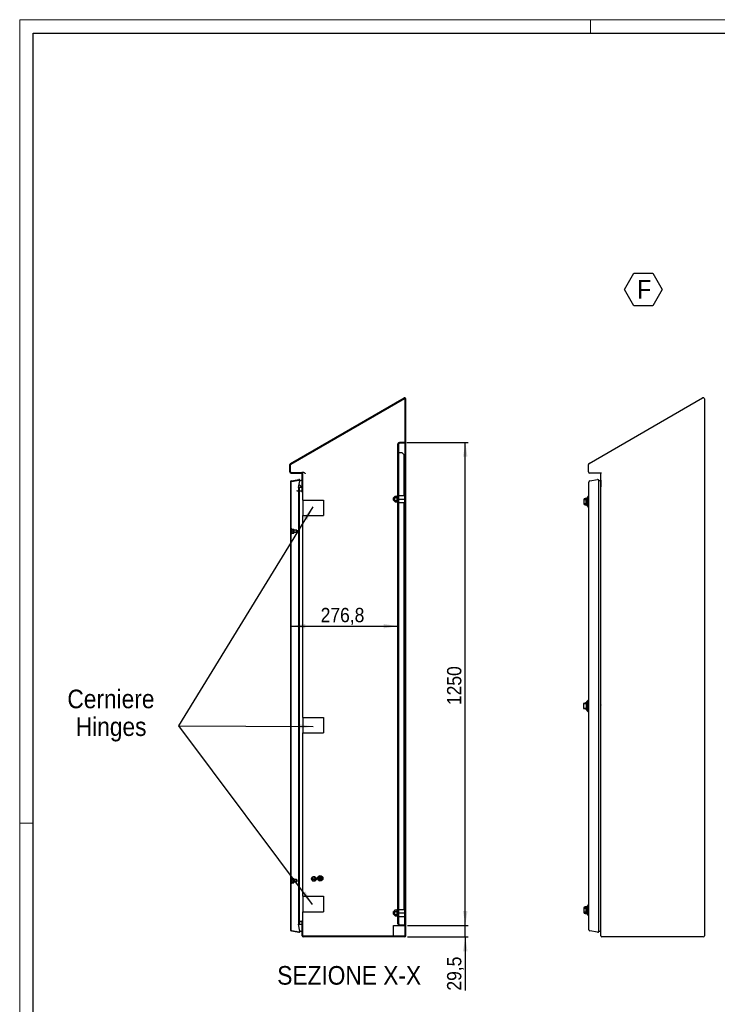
# Model space of a CAD drawing. Header units: millimetres. Extents: x 0 to 5887, y -1 to 4157.
# Tile 3 of 6: x 0 to 1806, y 1610 to 4157. Entities that reach past the tile are written whole.
import ezdxf

# ---------------------------------------------------------------- set-up
doc = ezdxf.new("R2010")
doc.units = ezdxf.units.MM
doc.header["$LTSCALE"] = 7
doc.layers.add('FORMAT', color=7, linetype='Continuous')
doc.layers.add('SLD-0', color=179, linetype='Continuous')
doc.styles.add('SLDTEXTSTYLE3', font='Gothic.ttf', dxfattribs={"width": 0.913})
doc.styles.add('SLDTEXTSTYLE4', font='txt', dxfattribs={"width": 0.913})
doc.dimstyles.new('SLDDIMSTYLE11', dxfattribs={"dimtxt": 37.041667, "dimasz": 37.041667, "dimexe": 0, "dimexo": 0.0625, "dimgap": 9.260417, "dimtad": 1, "dimdec": 1, "dimrnd": 1e-09, "dimzin": 12, "dimdsep": 46, "dimtxsty": 'SLDTEXTSTYLE3', "dimsah": 1, "dimcen": 0.09, "dimadec": 0, "dimazin": 3, "dimtfac": 1, "dimtdec": 1, "dimtmove": 0, "dimatfit": 0, "dimfxl": 1, "dimfrac": 2, "dimtolj": 1, "dimtzin": 12, "dimarcsym": 0})
doc.dimstyles.new('SLDDIMSTYLE4', dxfattribs={"dimtxt": 37.041667, "dimasz": 37.041667, "dimexe": 0, "dimexo": 0.0625, "dimgap": 9.260417, "dimtad": 1, "dimrnd": 1e-09, "dimzin": 12, "dimdsep": 46, "dimtxsty": 'SLDTEXTSTYLE3', "dimsah": 1, "dimcen": 0.09, "dimadec": 0, "dimazin": 3, "dimtfac": 1, "dimtofl": 0, "dimtmove": 0, "dimatfit": 3, "dimfxl": 1, "dimfrac": 2, "dimtolj": 1, "dimtzin": 12, "dimarcsym": 0})
doc.dimstyles.new('SLDDIMSTYLE5', dxfattribs={"dimtxt": 37.041667, "dimasz": 37.041667, "dimexe": 0, "dimexo": 0.0625, "dimgap": 9.260417, "dimtad": 1, "dimdec": 1, "dimrnd": 1e-09, "dimzin": 12, "dimdsep": 46, "dimtxsty": 'SLDTEXTSTYLE3', "dimsah": 1, "dimcen": 0.09, "dimadec": 0, "dimazin": 3, "dimtfac": 1, "dimtdec": 1, "dimtofl": 0, "dimtmove": 0, "dimatfit": 3, "dimfxl": 1, "dimfrac": 2, "dimtolj": 1, "dimtzin": 12, "dimarcsym": 0})

# ---------------------------------------------------------------- blocks, each defined once
blk = doc.blocks.new('SW_NOTE_0_10')
at = {"layer": 'FORMAT', "color": 0}
for p, q in [((-33.1, 36.9), (-8.7, 79)), ((-8.7, 79), (39.9, 79)), ((39.9, 79), (64.2, 36.9)), ((-8.7, -5.2), (-33.1, 36.9)), ((64.2, 36.9), (39.9, -5.2)), ((39.9, -5.2), (-8.7, -5.2))]:
    blk.add_line(p, q, dxfattribs=at)
at = {"layer": 'FORMAT', "color": 0, "insert": (0, 61.5), "char_height": 48.2, "attachment_point": 1, "style": 'SLDTEXTSTYLE3'}
blk.add_mtext('F', dxfattribs=at)
blk = doc.blocks.new('SW_NOTE_0_12')
at = {"layer": 'FORMAT', "color": 0, "char_height": 48.15, "attachment_point": 2}
for s, insert, style in [('Cerniere', (132.4, 61.5), 'SLDTEXTSTYLE3'), ('Hinges', (132.8, -10.2), 'SLDTEXTSTYLE4')]:
    blk.add_mtext(s, dxfattribs=dict(at, insert=insert, style=style))
blk = doc.blocks.new('_D_22')
at = {"layer": 'FORMAT'}
blk.add_line((702.2, 2588.1), (978.9, 2588.1), dxfattribs=at)
for points in [[(702.2, 2588.1), (739.2, 2582.4), (739.2, 2593.8)], [(978.9, 2588.1), (941.9, 2593.8), (941.9, 2582.4)]]:
    blk.add_solid(points, dxfattribs=at)
at = {"layer": 'FORMAT', "insert": (779, 2635.4), "char_height": 37.04, "attachment_point": 1, "style": 'SLDTEXTSTYLE3'}
blk.add_mtext('276,8', dxfattribs=at)
blk = doc.blocks.new('_D_23')
at = {"layer": 'SLD-0', "color": 7}
for p, q in [((1153.4, 1813.7), (1153.4, 1884.9)), ((1003.9, 1813.7), (1160.4, 1813.7)), ((1153.4, 1784.2), (1153.4, 1813.7)), ((1003.4, 1784.2), (1160.4, 1784.2)), ((1153.4, 1784.2), (1153.4, 1645))]:
    blk.add_line(p, q, dxfattribs=at)
for points in [[(1153.4, 1813.7), (1159.1, 1850.7), (1147.7, 1850.7)], [(1153.4, 1784.2), (1147.7, 1747.1), (1159.1, 1747.1)]]:
    blk.add_solid(points, dxfattribs=at)
at = {"layer": 'SLD-0', "color": 7, "insert": (1106.1, 1645), "char_height": 37.04, "attachment_point": 1, "rotation": 90, "style": 'SLDTEXTSTYLE3'}
blk.add_mtext('29,5', dxfattribs=at)
blk = doc.blocks.new('_D_24')
at = {"layer": 'SLD-0', "color": 7}
for p, q in [((1001.9, 3063.7), (1160.4, 3063.7)), ((1153.4, 1813.7), (1153.4, 3063.7)), ((1003.9, 1813.7), (1160.4, 1813.7))]:
    blk.add_line(p, q, dxfattribs=at)
for points in [[(1153.4, 3063.7), (1147.7, 3026.6), (1159.1, 3026.6)], [(1153.4, 1813.7), (1159.1, 1850.7), (1147.7, 1850.7)]]:
    blk.add_solid(points, dxfattribs=at)
at = {"layer": 'SLD-0', "color": 7, "insert": (1106.1, 2383.9), "char_height": 37.04, "attachment_point": 1, "rotation": 90, "style": 'SLDTEXTSTYLE3'}
blk.add_mtext('1250', dxfattribs=at)

msp = doc.modelspace()

# ---------------------------------------------------------------- hatches: boundary and pattern name
at = {"linetype": 'Continuous', "lineweight": 18}
h = msp.add_hatch(dxfattribs=at)
h.set_pattern_fill('ANSI31', scale=7, style=0)
edge = h.paths.add_edge_path(flags=0)
edge.add_line((994.947064, 3061.663559), (994.947064, 3063.663559))
edge.add_line((994.947064, 3063.663559), (982.947064, 3063.663559))
edge.add_arc((982.947064, 3059.663559), 4, 90, 180)
edge.add_line((978.947064, 3059.663559), (978.947064, 1817.660522))
edge.add_arc((982.947064, 1817.660522), 4, 180, 270)
edge.add_line((982.947064, 1813.660522), (994.947064, 1813.660522))
edge.add_line((994.947064, 1813.660522), (994.947064, 1815.660522))
edge.add_line((994.947064, 1815.660522), (982.947064, 1815.660522))
edge.add_arc((982.947064, 1817.660522), 2, 180, 270, ccw=False)
edge.add_line((980.947064, 1817.660522), (980.947064, 3059.663559))
edge.add_arc((982.947064, 3059.663559), 2, 90, 180, ccw=False)
edge.add_line((982.947064, 3061.663559), (994.947064, 3061.663559))
at = {"layer": 'SLD-0', "linetype": 'Continuous', "lineweight": 18}
h = msp.add_hatch(dxfattribs=at)
h.set_pattern_fill('ANSI31', color=256, scale=7, style=0)
edge = h.paths.add_edge_path(flags=0)
edge.add_line((723.447064, 1823.660522), (729.947064, 1823.660522))
edge.add_arc((729.947064, 1822.160522), 1.5, 0, 90, ccw=False)
edge.add_line((731.447064, 1822.160522), (731.447064, 1787.160522))
edge.add_arc((734.447064, 1787.160522), 3, 180, 270)
edge.add_line((734.447064, 1784.160522), (996.447064, 1784.160522))
edge.add_arc((996.447064, 1787.160522), 3, 270, 360)
edge.add_line((999.447064, 1787.160522), (999.447064, 3175.96945))
edge.add_arc((996.447064, 3175.96945), 3, 0, 120)
edge.add_line((994.947064, 3178.567526), (700.947064, 3008.826547))
edge.add_arc((702.447064, 3006.228471), 3, 120, 180)
edge.add_line((699.447064, 3006.228471), (699.447064, 2987.160522))
edge.add_arc((702.447064, 2987.160522), 3, 180, 270)
edge.add_line((702.447064, 2984.160522), (729.947064, 2984.160522))
edge.add_arc((729.947064, 2982.660522), 1.5, 0, 90, ccw=False)
edge.add_line((731.447064, 2982.660522), (731.447064, 2939.797485))
edge.add_arc((729.947064, 2939.797485), 1.5, 265, 360, ccw=False)
edge.add_line((729.81633, 2938.303193), (718.596824, 2939.284772))
edge.add_line((718.596824, 2939.284772), (718.46609, 2937.79048))
edge.add_line((718.46609, 2937.79048), (729.685597, 2936.808901))
edge.add_arc((729.947064, 2939.797485), 3, 265, 360)
edge.add_line((732.947064, 2939.797485), (732.947064, 2982.660522))
edge.add_arc((729.947064, 2982.660522), 3, 0, 90)
edge.add_line((729.947064, 2985.660522), (702.447064, 2985.660522))
edge.add_arc((702.447064, 2987.160522), 1.5, 180, 270, ccw=False)
edge.add_line((700.947064, 2987.160522), (700.947064, 3006.228471))
edge.add_arc((702.447064, 3006.228471), 1.5, 120, 180, ccw=False)
edge.add_line((701.697064, 3007.527509), (995.697064, 3177.268488))
edge.add_arc((996.447064, 3175.96945), 1.5, 0, 120, ccw=False)
edge.add_line((997.947064, 3175.96945), (997.947064, 1787.160522))
edge.add_arc((996.447064, 1787.160522), 1.5, 270, 360, ccw=False)
edge.add_line((996.447064, 1785.660522), (734.447064, 1785.660522))
edge.add_arc((734.447064, 1787.160522), 1.5, 180, 270, ccw=False)
edge.add_line((732.947064, 1787.160522), (732.947064, 1822.160522))
edge.add_arc((729.947064, 1822.160522), 3, 0, 90)
edge.add_line((729.947064, 1825.160522), (723.447064, 1825.160522))
edge.add_line((723.447064, 1825.160522), (723.447064, 1823.660522))
h = msp.add_hatch(dxfattribs=at)
h.set_pattern_fill('ANSI31', color=256, scale=7, angle=90, style=0)
edge = h.paths.add_edge_path(flags=0)
edge.add_line((724.865038, 2964.166641), (721.788764, 2946.720224))
edge.add_line((721.788764, 2946.720224), (723.265976, 2946.459751))
edge.add_line((723.265976, 2946.459751), (723.434533, 2947.415684))
edge.add_line((723.434533, 2947.415684), (730.450077, 2947.436788))
edge.add_arc((730.447069, 2948.436783), 1, 270.172351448, 360.172351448)
edge.add_line((731.447064, 2948.439791), (731.393631, 2966.202646))
edge.add_line((731.393631, 2966.202646), (726.34225, 2963.906168))
edge.add_arc((723.387827, 2964.427113), 3, 350, 460)
edge.add_line((722.866882, 2967.381536), (703.135291, 2963.902324))
edge.add_arc((703.656236, 2960.947901), 3, 100, 180)
edge.add_line((700.656236, 2960.947901), (700.656236, 1802.373143))
edge.add_arc((703.656236, 1802.373143), 3, 180, 260)
edge.add_line((703.135291, 1799.41872), (722.866882, 1795.939508))
edge.add_arc((723.387827, 1798.893931), 3, 260, 370)
edge.add_line((726.34225, 1799.414876), (731.393631, 1797.118398))
edge.add_line((731.393631, 1797.118398), (731.447064, 1814.881252))
edge.add_arc((730.447069, 1814.884261), 1, 359.827648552, 449.827648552)
edge.add_line((730.450077, 1815.884256), (723.434533, 1815.90536))
edge.add_line((723.434533, 1815.90536), (723.265976, 1816.861293))
edge.add_line((723.265976, 1816.861293), (721.788764, 1816.60082))
edge.add_line((721.788764, 1816.60082), (724.865038, 1799.154403))
edge.add_arc((723.387827, 1798.893931), 1.5, -100, 10, ccw=False)
edge.add_line((723.127354, 1797.416719), (703.395763, 1800.895931))
edge.add_arc((703.656236, 1802.373143), 1.5, 180, 260, ccw=False)
edge.add_line((702.156236, 1802.373143), (702.156236, 2960.947901))
edge.add_arc((703.656236, 2960.947901), 1.5, 100, 180, ccw=False)
edge.add_line((703.395763, 2962.425113), (723.127354, 2965.904324))
edge.add_arc((723.387827, 2964.427113), 1.5, -10, 100, ccw=False)

# ---------------------------------------------------------------- linework, layer by layer
at = {"color": 7, "linetype": 'Continuous', "lineweight": 18}
for p, q in [((0.024354, 4157.430332), (0.024354, -0.569668)), ((5887.024354, 4157.430332), (0.024354, 4157.430332)), ((1477.024354, 4122.430332), (1477.024354, 4157.430332)), ((35.024354, 2078.430332), (0.024354, 2078.430332))]:
    msp.add_line(p, q, dxfattribs=at)
at = {"color": 7, "linetype": 'Continuous', "lineweight": 25}
for p, q in [((35.024354, 34.430332), (35.024354, 4122.430332)), ((35.024354, 4122.430332), (5852.024354, 4122.430332)), ((700.947064, 3008.826547), (994.947064, 3178.567526)), ((701.697064, 3007.527509), (995.697064, 3177.268488)), ((997.947064, 1787.160522), (997.947064, 3175.96945)), ((999.447064, 1787.160522), (999.447064, 3175.96945)), ((1473.614918, 3008.826547), (1767.614918, 3178.567526)), ((1772.114918, 3175.96945), (1772.114918, 1787.160522)), ((978.947064, 1817.660522), (978.947064, 3059.663559)), ((980.947064, 1817.660522), (980.947064, 3059.663559)), ((994.947064, 3063.663559), (982.947064, 3063.663559)), ((994.947064, 3061.663559), (982.947064, 3061.663559)), ((994.947064, 3063.663559), (994.947064, 3061.663559)), ((982.947064, 3036.663559), (980.947064, 3036.663559)), ((989.947064, 3036.663559), (982.947064, 3036.663559)), ((994.947064, 3031.663559), (989.947064, 3036.663559)), ((994.947064, 2926.160522), (994.947064, 3031.663559)), ((699.447064, 2987.160522), (699.447064, 3006.228471)), ((700.947064, 2987.160522), (700.947064, 3006.228471)), ((702.447064, 2985.660522), (729.947064, 2985.660522)), ((702.447064, 2984.160522), (729.947064, 2984.160522)), ((730.76088, 2985.660522), (729.947064, 2985.660522)), ((734.565591, 2985.660522), (730.76088, 2985.660522)), ((731.447064, 2939.797485), (731.447064, 2982.660522)), ((732.947064, 2939.797485), (732.947064, 2982.660522)), ((1472.114918, 2987.160522), (1472.114918, 3006.228471)), ((1506.183133, 2984.160522), (1475.114918, 2984.160522)), ((1504.114918, 1787.160522), (1504.114918, 2982.660522)), ((700.656236, 2960.947901), (700.656236, 1802.373143)), ((702.156236, 2960.947901), (702.156236, 1802.373143)), ((703.135291, 2963.902324), (722.866882, 2967.381536)), ((703.395763, 2962.425113), (723.127354, 2965.904324)), ((721.788764, 2946.720224), (724.865038, 2964.166641)), ((731.393631, 2966.202646), (726.34225, 2963.906168)), ((726.387827, 2963.926889), (726.387827, 2964.427113)), ((731.447064, 2948.439791), (731.393631, 2966.202646)), ((1473.32409, 1802.373143), (1473.32409, 2960.947901)), ((1475.803145, 2963.902324), (1495.534736, 2967.381536)), ((1499.05568, 2963.926889), (1504.061485, 2966.202646)), ((1499.05568, 2031.660522), (1499.05568, 2964.427113)), ((1504.061485, 2966.202646), (1504.114918, 2948.439791)), ((1504.061485, 2031.660522), (1504.061485, 2966.202646)), ((1504.114918, 2955.625837), (1504.093321, 2955.619299)), ((718.46609, 2937.79048), (718.596824, 2939.284772)), ((729.685597, 2936.808901), (718.46609, 2937.79048)), ((718.596824, 2939.284772), (729.81633, 2938.303193)), ((721.788764, 2946.720224), (723.265976, 2946.459751)), ((721.788764, 2946.720224), (721.788764, 2939.005514)), ((721.788764, 2937.499784), (721.788764, 1816.60082)), ((723.265976, 2946.459751), (723.434533, 2947.415684)), ((723.265976, 2946.459751), (723.265976, 2938.876274)), ((723.265976, 2937.370545), (723.265976, 1816.861293)), ((723.434533, 2947.415684), (730.450077, 2947.436788)), ((723.434533, 2947.415684), (723.434533, 2938.861528)), ((723.434533, 2937.355798), (723.434533, 2031.660522)), ((723.447064, 2937.354701), (723.447064, 1825.160522)), ((732.947064, 2914.160522), (732.947064, 2939.797485)), ((732.947064, 2914.160522), (732.947064, 2874.160522)), ((732.947064, 2914.160522), (739.707064, 2914.160522)), ((739.707064, 2914.160522), (786.784064, 2914.160522)), ((786.784064, 2914.160522), (786.784064, 2874.160522)), ((968.697064, 2921.160522), (967.947064, 2920.410522)), ((967.947064, 2917.160522), (967.947064, 2920.410522)), ((967.947064, 2913.910522), (967.947064, 2917.160522)), ((967.947064, 2913.910522), (968.697064, 2913.160522)), ((970.947064, 2921.160522), (968.697064, 2921.160522)), ((968.697064, 2921.160522), (968.697064, 2917.160522)), ((968.697064, 2917.160522), (968.697064, 2913.160522)), ((968.697064, 2913.160522), (970.947064, 2913.160522)), ((971.527621, 2924.666075), (970.947064, 2923.660522)), ((970.947064, 2922.789687), (970.947064, 2923.660522)), ((970.947064, 2917.160522), (970.947064, 2922.789687)), ((971.527621, 2920.913299), (970.947064, 2922.789687)), ((970.947064, 2911.531357), (970.947064, 2917.160522)), ((971.527621, 2909.654968), (970.947064, 2911.531357)), ((970.947064, 2910.660522), (970.947064, 2911.531357)), ((970.947064, 2910.660522), (971.527621, 2909.654968)), ((971.527621, 2924.666075), (976.430655, 2924.666075)), ((971.527621, 2920.913299), (976.430655, 2920.913299)), ((971.527621, 2913.407745), (976.430655, 2913.407745)), ((971.527621, 2909.654968), (976.430655, 2909.654968)), ((976.947064, 2925.560522), (976.430655, 2924.666075)), ((976.430655, 2909.654968), (976.947064, 2908.760522)), ((978.947064, 2925.385545), (976.947064, 2925.560522)), ((976.947064, 2925.560522), (976.947064, 2908.760522)), ((976.947064, 2908.760522), (978.947064, 2908.935499)), ((980.947064, 2926.160522), (996.947064, 2926.160522)), ((980.947064, 2917.160522), (996.947064, 2917.160522)), ((980.947064, 2908.160522), (996.947064, 2908.160522)), ((994.947064, 1855.160522), (994.947064, 2908.160522)), ((996.947064, 2917.160522), (996.947064, 2926.160522)), ((997.947064, 2921.660522), (996.947064, 2921.660522)), ((996.947064, 2908.160522), (996.947064, 2917.160522)), ((996.947064, 2912.660522), (997.947064, 2912.660522)), ((1460.52409, 2915.665522), (1460.52409, 2904.665522)), ((1466.458026, 2918.665522), (1463.52409, 2918.665522)), ((1466.12409, 2915.642748), (1463.52409, 2915.642748)), ((1463.52409, 2904.688296), (1466.12409, 2904.688296)), ((1466.12409, 2904.688296), (1466.12409, 2915.642748)), ((1468.62409, 2900.415523), (1468.62409, 2919.915521)), ((1471.82409, 2924.165522), (1469.32409, 2921.665522)), ((1469.32409, 2921.665522), (1469.32409, 2898.665522)), ((1473.32409, 2924.165522), (1471.82409, 2924.165522)), ((1471.82409, 2910.165522), (1471.82409, 2924.165522)), ((1471.82409, 2896.165522), (1471.82409, 2910.165522)), ((1463.52409, 2901.665522), (1466.458026, 2901.665522)), ((1469.32409, 2898.665522), (1471.82409, 2896.165522)), ((1471.82409, 2896.165522), (1473.32409, 2896.165522)), ((732.947064, 2351.660522), (732.947064, 2874.160522)), ((732.947064, 2874.160522), (739.707064, 2874.160522)), ((739.707064, 2874.160522), (786.784064, 2874.160522)), ((703.156236, 2838.427113), (702.156236, 2838.427113)), ((702.156236, 2829.427113), (703.156236, 2829.427113)), ((704.756236, 2839.927113), (703.156236, 2839.927113)), ((703.156236, 2834.878429), (703.156236, 2839.927113)), ((703.156236, 2827.927113), (703.156236, 2834.878429)), ((704.756236, 2834.878429), (704.756236, 2839.927113)), ((705.202818, 2839.213361), (704.756236, 2836.886601)), ((704.756236, 2827.927113), (704.756236, 2834.878429)), ((705.202818, 2829.273594), (704.756236, 2828.957229)), ((705.202818, 2839.213361), (709.309654, 2839.213361)), ((705.202818, 2834.559842), (709.309654, 2834.559842)), ((705.202818, 2829.273594), (709.309654, 2829.273594)), ((705.202818, 2828.640865), (709.309654, 2828.640865)), ((709.309654, 2839.213361), (709.756236, 2838.896996)), ((709.309654, 2834.559842), (709.756236, 2836.886601)), ((709.309654, 2828.640865), (709.756236, 2828.957229)), ((709.756236, 2836.886601), (709.756236, 2838.926001)), ((716.406236, 2836.927113), (709.756236, 2836.927113)), ((709.756236, 2836.886601), (709.756236, 2831.916718)), ((709.756236, 2831.916718), (709.756236, 2828.957229)), ((709.756236, 2830.927113), (716.406236, 2830.927113)), ((717.156236, 2836.177113), (716.406236, 2836.927113)), ((716.406236, 2833.927113), (716.406236, 2836.927113)), ((716.406236, 2830.927113), (716.406236, 2833.927113)), ((716.406236, 2830.927113), (717.156236, 2831.677113)), ((717.156236, 2836.177113), (717.156236, 2833.927113)), ((717.156236, 2833.927113), (717.156236, 2831.677113)), ((702.206236, 2825.927113), (702.156236, 2825.927113)), ((702.156236, 2811.927113), (702.206236, 2811.927113)), ((702.206236, 2825.927113), (702.206236, 2818.927113)), ((702.256236, 2824.427113), (702.206236, 2824.427113)), ((702.206236, 2818.927113), (702.206236, 2811.927113)), ((702.206236, 2813.427113), (702.256236, 2813.427113)), ((702.256236, 2824.427113), (702.256236, 2818.927113)), ((702.256236, 2818.927113), (702.256236, 2813.427113)), ((703.156236, 2827.927113), (704.756236, 2827.927113)), ((1470.290522, 2395.710522), (1467.790522, 2393.210522)), ((1471.790522, 2395.710522), (1470.290522, 2395.710522)), ((1470.290522, 2367.710522), (1470.290522, 2395.710522)), ((1471.790522, 2367.710522), (1471.790522, 2395.710522)), ((1458.990522, 2387.210522), (1458.990522, 2376.210522)), ((1461.990522, 2388.210522), (1464.590522, 2388.210522)), ((1464.590522, 2375.210522), (1461.990522, 2375.210522)), ((1464.924459, 2390.210522), (1464.590522, 2390.210522)), ((1464.590522, 2388.210522), (1464.590522, 2390.210522)), ((1464.590522, 2373.210522), (1464.590522, 2375.210522)), ((1464.590522, 2373.210522), (1464.924459, 2373.210522)), ((1467.090522, 2381.710522), (1467.090522, 2391.460521)), ((1467.090522, 2371.960523), (1467.090522, 2381.710522)), ((1467.790522, 2393.210522), (1467.790522, 2370.210522)), ((1467.790522, 2370.210522), (1470.290522, 2367.710522)), ((1473.32409, 2391.710523), (1471.790522, 2391.710523)), ((1471.790522, 2386.293098), (1473.32409, 2386.293098)), ((1473.32409, 2377.127946), (1471.790522, 2377.127946)), ((1471.790522, 2371.710521), (1473.32409, 2371.710521)), ((1504.114918, 2384.159369), (1504.086985, 2384.101149)), ((1504.086985, 2379.319895), (1504.114918, 2379.261675)), ((1504.114918, 2381.710374), (1504.088986, 2381.710374)), ((732.947064, 2351.660522), (732.947064, 2311.660522)), ((732.947064, 2351.660522), (739.707064, 2351.660522)), ((739.707064, 2351.660522), (786.784064, 2351.660522)), ((786.784064, 2351.660522), (786.784064, 2311.660522)), ((1470.290522, 2367.710522), (1471.790522, 2367.710522)), ((732.947064, 1889.160522), (732.947064, 2311.660522)), ((732.947064, 2311.660522), (739.707064, 2311.660522)), ((739.707064, 2311.660522), (786.784064, 2311.660522)), ((723.434533, 2031.660522), (723.434533, 1815.90536)), ((1499.05568, 1798.893931), (1499.05568, 2031.660522)), ((1504.061485, 1797.118398), (1504.061485, 2031.660522)), ((702.206236, 1951.393931), (702.156236, 1951.393931)), ((702.156236, 1937.393931), (702.206236, 1937.393931)), ((702.206236, 1951.393931), (702.206236, 1937.393931)), ((702.256236, 1949.893931), (702.206236, 1949.893931)), ((702.206236, 1938.893931), (702.256236, 1938.893931)), ((702.256236, 1949.893931), (702.256236, 1938.893931)), ((758.560313, 1939.160522), (755.673561, 1934.160522)), ((764.333815, 1939.160522), (758.560313, 1939.160522)), ((767.220567, 1934.160522), (764.333815, 1939.160522)), ((777.447064, 1940.160522), (777.447064, 1936.160522)), ((778.447064, 1940.160522), (777.447064, 1940.160522)), ((778.447064, 1940.160522), (778.447064, 1936.160522)), ((703.156236, 1933.893931), (702.156236, 1933.893931)), ((702.156236, 1924.893931), (703.156236, 1924.893931)), ((704.756236, 1935.393931), (703.156236, 1935.393931)), ((703.156236, 1929.393931), (703.156236, 1935.393931)), ((703.156236, 1923.393931), (703.156236, 1929.393931)), ((703.156236, 1923.393931), (704.756236, 1923.393931)), ((704.756236, 1929.393931), (704.756236, 1935.393931)), ((705.041045, 1934.887234), (704.756236, 1934.393931)), ((705.202818, 1931.720953), (704.756236, 1928.851255)), ((704.756236, 1923.393931), (704.756236, 1929.393931)), ((705.202818, 1925.981557), (704.756236, 1924.818046)), ((704.756236, 1924.393931), (705.041045, 1923.900628)), ((705.090058, 1934.858937), (705.202818, 1935.133327)), ((705.202818, 1935.133327), (709.309654, 1935.133327)), ((705.202818, 1931.720953), (709.309654, 1931.720953)), ((705.202818, 1925.981557), (709.309654, 1925.981557)), ((705.202818, 1923.654535), (709.309654, 1923.654535)), ((709.309654, 1935.133327), (709.414793, 1934.859401)), ((709.309654, 1925.981557), (709.756236, 1928.851255)), ((709.309654, 1923.654535), (709.756236, 1924.818046)), ((709.756236, 1934.393931), (709.46932, 1934.890883)), ((709.46932, 1923.896979), (709.756236, 1924.393931)), ((709.756236, 1934.393931), (709.756236, 1933.42714)), ((709.756236, 1933.42714), (709.756236, 1928.851255)), ((716.406236, 1932.393931), (709.756236, 1932.393931)), ((709.756236, 1928.851255), (709.756236, 1924.818046)), ((709.756236, 1926.393931), (716.406236, 1926.393931)), ((709.756236, 1924.818046), (709.756236, 1924.393931)), ((717.156236, 1931.643931), (716.406236, 1932.393931)), ((716.406236, 1926.393931), (716.406236, 1932.393931)), ((716.406236, 1926.393931), (717.156236, 1927.143931)), ((717.156236, 1931.643931), (717.156236, 1927.143931)), ((755.673561, 1934.160522), (758.560313, 1929.160522)), ((758.560313, 1929.160522), (764.333815, 1929.160522)), ((764.333815, 1929.160522), (767.220567, 1934.160522)), ((773.447064, 1936.160522), (774.147064, 1935.160522)), ((777.447064, 1936.160522), (773.447064, 1936.160522)), ((781.747064, 1935.160522), (774.147064, 1935.160522)), ((774.847064, 1934.160522), (775.547064, 1933.160522)), ((781.047064, 1934.160522), (774.847064, 1934.160522)), ((780.347064, 1933.160522), (775.547064, 1933.160522)), ((776.247064, 1932.160522), (776.947064, 1931.160522)), ((779.647064, 1932.160522), (776.247064, 1932.160522)), ((776.947064, 1931.160522), (778.947064, 1931.160522)), ((782.447064, 1936.160522), (778.447064, 1936.160522)), ((778.947064, 1931.160522), (779.647064, 1932.160522)), ((780.347064, 1933.160522), (781.047064, 1934.160522)), ((781.747064, 1935.160522), (782.447064, 1936.160522)), ((732.947064, 1889.160522), (732.947064, 1849.160522)), ((732.947064, 1889.160522), (739.707064, 1889.160522)), ((739.707064, 1889.160522), (786.784064, 1889.160522)), ((786.784064, 1889.160522), (786.784064, 1849.160522)), ((1466.458026, 1861.655522), (1463.52409, 1861.655522)), ((1468.62409, 1843.405523), (1468.62409, 1862.905521)), ((1471.82409, 1867.155522), (1469.32409, 1864.655522)), ((1469.32409, 1864.655522), (1469.32409, 1853.155522)), ((1473.32409, 1867.155522), (1471.82409, 1867.155522)), ((1471.82409, 1839.155522), (1471.82409, 1867.155522)), ((732.947064, 1822.160522), (732.947064, 1849.160522)), ((732.947064, 1849.160522), (739.707064, 1849.160522)), ((739.707064, 1849.160522), (786.784064, 1849.160522)), ((968.697064, 1850.160522), (967.947064, 1849.410522)), ((967.947064, 1846.160522), (967.947064, 1849.410522)), ((967.947064, 1842.910522), (967.947064, 1846.160522)), ((967.947064, 1842.910522), (968.697064, 1842.160522)), ((970.947064, 1850.160522), (968.697064, 1850.160522)), ((968.697064, 1850.160522), (968.697064, 1846.160522)), ((968.697064, 1846.160522), (968.697064, 1842.160522)), ((968.697064, 1842.160522), (970.947064, 1842.160522)), ((971.527621, 1853.666075), (970.947064, 1852.660522)), ((970.947064, 1851.789687), (970.947064, 1852.660522)), ((970.947064, 1846.160522), (970.947064, 1851.789687)), ((971.527621, 1849.913299), (970.947064, 1851.789687)), ((970.947064, 1840.531357), (970.947064, 1846.160522)), ((971.527621, 1838.654968), (970.947064, 1840.531357)), ((970.947064, 1839.660522), (970.947064, 1840.531357)), ((970.947064, 1839.660522), (971.527621, 1838.654968)), ((971.527621, 1853.666075), (976.430655, 1853.666075)), ((971.527621, 1849.913299), (976.430655, 1849.913299)), ((971.527621, 1842.407745), (976.430655, 1842.407745)), ((971.527621, 1838.654968), (976.430655, 1838.654968)), ((976.947064, 1854.560522), (976.430655, 1853.666075)), ((976.430655, 1838.654968), (976.947064, 1837.760522)), ((978.947064, 1854.385545), (976.947064, 1854.560522)), ((976.947064, 1854.560522), (976.947064, 1837.760522)), ((976.947064, 1837.760522), (978.947064, 1837.935499)), ((980.947064, 1855.160522), (996.947064, 1855.160522)), ((980.947064, 1846.160522), (996.947064, 1846.160522)), ((980.947064, 1837.160522), (996.947064, 1837.160522)), ((996.947064, 1850.160522), (996.947064, 1855.160522)), ((997.947064, 1850.660522), (996.947064, 1850.660522)), ((996.947064, 1850.160522), (997.947064, 1850.160522)), ((996.947064, 1848.160522), (996.947064, 1850.160522)), ((996.947064, 1813.660522), (996.947064, 1848.160522)), ((1460.52409, 1858.655522), (1460.52409, 1853.155522)), ((1460.52409, 1853.155522), (1460.52409, 1847.655522)), ((1466.12409, 1858.632748), (1463.52409, 1858.632748)), ((1463.52409, 1847.678296), (1466.12409, 1847.678296)), ((1463.52409, 1844.655522), (1466.458026, 1844.655522)), ((1466.12409, 1847.678296), (1466.12409, 1858.632748)), ((1469.32409, 1853.155522), (1469.32409, 1841.655522)), ((1469.32409, 1841.655522), (1471.82409, 1839.155522)), ((1471.82409, 1839.155522), (1473.32409, 1839.155522)), ((723.265976, 1816.861293), (721.788764, 1816.60082)), ((724.865038, 1799.154403), (721.788764, 1816.60082)), ((723.434533, 1815.90536), (723.265976, 1816.861293)), ((730.450077, 1815.884256), (723.434533, 1815.90536)), ((723.447064, 1823.660522), (723.447064, 1825.160522)), ((723.447064, 1825.160522), (729.947064, 1825.160522)), ((723.447064, 1823.660522), (729.947064, 1823.660522)), ((731.393631, 1797.118398), (731.447064, 1814.881252)), ((731.447064, 1787.160522), (731.447064, 1822.160522)), ((732.947064, 1787.160522), (732.947064, 1822.160522)), ((967.947064, 1785.660522), (967.947064, 1813.660522)), ((967.947064, 1813.660522), (982.947064, 1813.660522)), ((982.947064, 1815.660522), (994.947064, 1815.660522)), ((982.947064, 1813.660522), (994.947064, 1813.660522)), ((994.947064, 1815.660522), (994.947064, 1813.660522)), ((994.947064, 1813.660522), (996.947064, 1813.660522)), ((1504.061485, 1797.118398), (1504.114918, 1814.881252)), ((703.135291, 1799.41872), (722.866882, 1795.939508)), ((703.395763, 1800.895931), (723.127354, 1797.416719)), ((726.34225, 1799.414876), (731.393631, 1797.118398)), ((726.387827, 1798.893931), (726.387827, 1799.394155)), ((996.447064, 1785.660522), (734.447064, 1785.660522)), ((996.447064, 1784.160522), (734.447064, 1784.160522)), ((1495.534736, 1795.939508), (1475.803145, 1799.41872)), ((1499.05568, 1799.394155), (1504.061485, 1797.118398)), ((1504.114918, 1807.695207), (1504.093321, 1807.701745)), ((1511.676619, 1784.160522), (1507.114918, 1784.160522)), ((1769.114918, 1784.160522), (1511.676619, 1784.160522))]:
    msp.add_line(p, q, dxfattribs=at)
for centre, radius in [((761.447064, 1934.160522), 6), ((761.447064, 1934.160522), 3), ((761.447064, 1934.160522), 2.5), ((777.947064, 1935.660522), 7), ((777.947064, 1935.660522), 5.5), ((777.947064, 1935.660522), 5.25)]:
    msp.add_circle(centre, radius, dxfattribs=at)
for centre, radius, start, end in [((996.447064, 3175.96945), 3, 0, 120), ((996.447064, 3175.96945), 1.5, 0, 120), ((1769.114918, 3175.96945), 3, 0, 120), ((982.947064, 3059.663559), 4, 90, 180), ((982.947064, 3059.663559), 2, 90, 180), ((702.447064, 3006.228471), 3, 120, 180), ((702.447064, 3006.228471), 1.5, 120, 180), ((1475.114918, 3006.228471), 3, 120, 180), ((702.447064, 2987.160522), 3, 180, 270), ((702.447064, 2987.160522), 1.5, 180, 270), ((729.947064, 2982.660522), 3, 0, 90), ((729.947064, 2982.660522), 1.5, 0, 90), ((1475.114918, 2987.160522), 3, 180, 270), ((1502.614918, 2982.660522), 1.5, 0, 90), ((703.656236, 2960.947901), 3, 100, 180), ((703.656236, 2960.947901), 1.5, 100, 180), ((723.387827, 2964.427113), 3, 350, 100), ((723.387827, 2964.427113), 1.5, 350, 100), ((1476.32409, 2960.947901), 3, 100, 180), ((1496.05568, 2964.427113), 3, 0, 100), ((729.947064, 2939.797485), 3, 265, 0), ((729.947064, 2939.797485), 1.5, 265, 0), ((730.447069, 2948.436783), 1, 270.172351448, 0.172351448), ((1463.52409, 2915.665522), 3, 90, 180), ((1463.52409, 2904.665522), 3, 180, 270), ((1466.458026, 2920.665522), 2, 270, 330), ((1468.62309, 2919.415522), 0.5, 89.885408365, 150), ((1469.87409, 2919.415522), 1.25, 116.103881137, 180), ((1466.458026, 2899.665522), 2, 30, 90), ((1468.62309, 2900.915522), 0.5, 210, 270.114591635), ((1469.87409, 2900.915522), 1.25, 180, 243.896118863), ((1461.990522, 2387.210522), 3, 160.530953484, 180), ((1461.990522, 2376.210522), 3, 180, 199.499208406), ((1464.924459, 2392.210522), 2, 270, 330), ((1464.924459, 2371.210522), 2, 30, 90), ((1467.089522, 2390.960522), 0.5, 89.885408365, 150), ((1467.089522, 2372.460522), 0.5, 210, 270.114591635), ((1468.340522, 2390.960522), 1.25, 116.103881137, 180), ((1468.340522, 2372.460522), 1.25, 180, 243.896118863), ((1463.52409, 1858.655522), 3, 90, 180), ((1466.458026, 1863.655522), 2, 270, 330), ((1468.62309, 1862.405522), 0.5, 89.885408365, 150), ((1469.87409, 1862.405522), 1.25, 116.103881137, 180), ((1463.52409, 1847.655522), 3, 180, 270), ((1466.458026, 1842.655522), 2, 30, 90), ((1468.62309, 1843.905522), 0.5, 210, 270.114591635), ((1469.87409, 1843.905522), 1.25, 180, 243.896118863), ((729.947064, 1822.160522), 3, 0, 90), ((729.947064, 1822.160522), 1.5, 0, 90), ((730.447069, 1814.884261), 1, 359.827648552, 89.827648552), ((982.947064, 1817.660522), 4, 180, 270), ((982.947064, 1817.660522), 2, 180, 270), ((703.656236, 1802.373143), 3, 180, 260), ((703.656236, 1802.373143), 1.5, 180, 260), ((723.387827, 1798.893931), 3, 260, 10), ((723.387827, 1798.893931), 1.5, 260, 10), ((734.447064, 1787.160522), 3, 180, 270), ((734.447064, 1787.160522), 1.5, 180, 270), ((996.447064, 1787.160522), 1.5, 270, 0), ((996.447064, 1787.160522), 3, 270, 0), ((1476.32409, 1802.373143), 3, 180, 260), ((1496.05568, 1798.893931), 3, 260, 0), ((1507.114918, 1787.160522), 3, 180, 270), ((1769.114918, 1787.160522), 3, 270, 0)]:
    msp.add_arc(centre, radius, start, end, dxfattribs=at)
msp.add_ellipse((734.565591, 2982.660522), major_axis=(3.662324, 0), ratio=0.8191520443, start_param=0.8914602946, end_param=1.5707963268, dxfattribs=at)
for points, knots in [([(736.866543, 2984.994492), (737.089468, 2984.847024), (737.298519, 2984.680734), (737.68883, 2984.324145), (737.871278, 2984.132944), (738.391706, 2983.532003), (738.702631, 2983.09346), (739.008765, 2982.660522)], [0, 0, 0, 0, 0.25, 0.25, 0.5, 0.5, 1, 1, 1, 1]), ([(970.947064, 2922.789687), (970.947644, 2922.834178), (970.955907, 2923.467812), (971.252165, 2924.088743), (971.527621, 2924.666075)], [0, 0, 0, 0, 0.0702147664, 1, 1, 1, 1]), ([(970.947064, 2917.160522), (971.012101, 2918.104094), (971.0997, 2919.374987), (971.439981, 2920.598247), (971.527621, 2920.913299)], [0, 0, 0, 0, 0.7424486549, 1, 1, 1, 1]), ([(971.527621, 2913.407745), (971.299572, 2914.312273), (970.987761, 2915.549037), (970.955682, 2916.81929), (970.947064, 2917.160522)], [0, 0, 0, 0, 0.7313663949, 1, 1, 1, 1]), ([(970.947064, 2911.531357), (970.947644, 2911.575847), (970.955907, 2912.209482), (971.252165, 2912.830413), (971.527621, 2913.407745)], [0, 0, 0, 0, 0.0702147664, 1, 1, 1, 1]), ([(976.430655, 2920.913299), (976.337397, 2920.569189), (975.911483, 2918.997613), (975.691722, 2916.408791), (976.213851, 2914.288254), (976.430655, 2913.407745)], [0, 0, 0, 0, 0.1408460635, 0.6432539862, 1, 1, 1, 1]), ([(976.430655, 2924.666075), (976.26427, 2924.340557), (975.927891, 2923.682461), (975.741219, 2922.405248), (976.163694, 2921.491006), (976.430655, 2920.913299)], [0, 0, 0, 0, 0.264862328, 0.5354679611, 1, 1, 1, 1]), ([(976.430655, 2913.407745), (976.26427, 2913.082227), (975.927891, 2912.424131), (975.741219, 2911.146918), (976.163694, 2910.232676), (976.430655, 2909.654968)], [0, 0, 0, 0, 0.264862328, 0.5354679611, 1, 1, 1, 1]), ([(1463.52409, 2904.688296), (1463.356433, 2904.701263), (1462.970241, 2904.731132), (1462.391593, 2905.001116), (1461.750084, 2905.558659), (1461.086576, 2906.682431), (1460.75016, 2908.311694), (1460.673141, 2910.07794), (1460.734919, 2911.709659), (1460.953159, 2913.075242), (1461.386767, 2914.209739), (1461.946486, 2914.990476), (1462.658018, 2915.49408), (1463.20217, 2915.637649), (1463.491872, 2915.642237), (1463.52409, 2915.642748)], [0, 0, 0, 0, 0.0369264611, 0.0850591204, 0.1377155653, 0.2227588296, 0.3675852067, 0.4999338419, 0.6129938, 0.7277864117, 0.803401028, 0.8794997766, 0.9360221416, 0.9928849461, 1, 1, 1, 1]), ([(704.756236, 2838.896996), (704.756682, 2838.904496), (704.763037, 2839.011328), (704.990926, 2839.116019), (705.202818, 2839.213361)], [0, 0, 0, 0, 0.0702005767, 1, 1, 1, 1]), ([(704.756236, 2836.886601), (704.756682, 2836.831443), (704.763037, 2836.045723), (704.990926, 2835.275756), (705.202818, 2834.559842)], [0, 0, 0, 0, 0.0702005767, 1, 1, 1, 1]), ([(705.202818, 2834.559842), (705.027396, 2833.922772), (704.787541, 2833.051705), (704.762865, 2832.157052), (704.756236, 2831.916718)], [0, 0, 0, 0, 0.7313663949, 1, 1, 1, 1]), ([(704.756236, 2831.916718), (704.806265, 2831.252149), (704.873648, 2830.357044), (705.135402, 2829.495489), (705.202818, 2829.273594)], [0, 0, 0, 0, 0.7424486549, 1, 1, 1, 1]), ([(704.756236, 2828.957229), (704.756682, 2828.94973), (704.763037, 2828.842897), (704.990926, 2828.738206), (705.202818, 2828.640865)], [0, 0, 0, 0, 0.0702005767, 1, 1, 1, 1]), ([(709.756236, 2836.886601), (709.75579, 2836.941759), (709.749435, 2837.727479), (709.521545, 2838.497446), (709.309654, 2839.213361)], [0, 0, 0, 0, 0.0702005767, 1, 1, 1, 1]), ([(709.756236, 2831.916718), (709.749607, 2832.157052), (709.72493, 2833.051705), (709.485075, 2833.922772), (709.309654, 2834.559842)], [0, 0, 0, 0, 0.2686336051, 1, 1, 1, 1]), ([(709.309654, 2829.273594), (709.377069, 2829.495489), (709.638823, 2830.357044), (709.706207, 2831.252149), (709.756236, 2831.916718)], [0, 0, 0, 0, 0.2575513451, 1, 1, 1, 1]), ([(709.756236, 2828.957229), (709.75579, 2828.964729), (709.749435, 2829.071562), (709.521545, 2829.176252), (709.309654, 2829.273594)], [0, 0, 0, 0, 0.0702005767, 1, 1, 1, 1]), ([(1459.162186, 2375.210522), (1459.162156, 2375.210522), (1459.134122, 2375.210522), (1459.214813, 2375.210522), (1459.417309, 2375.210522), (1459.85371, 2375.210522), (1460.41282, 2375.210522), (1461.124475, 2375.210522), (1461.668603, 2375.210522), (1461.958304, 2375.210522), (1461.990522, 2375.210522)], [0, 0, 0, 0, 0.0002431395, 0.2262781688, 0.4557772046, 0.6069496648, 0.7590900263, 0.8720923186, 0.9857752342, 1, 1, 1, 1]), ([(1461.990522, 2388.210522), (1461.822869, 2388.210522), (1461.436683, 2388.210522), (1460.857975, 2388.210522), (1460.216783, 2388.210522), (1459.550798, 2388.210522), (1459.230623, 2388.210522), (1459.134905, 2388.210522), (1459.162097, 2388.210522), (1459.162098, 2388.210522)], [0, 0, 0, 0, 0.0738619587, 0.1701390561, 0.2754648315, 0.4455721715, 0.7352603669, 0.999990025, 1, 1, 1, 1]), ([(705.202818, 1935.133327), (705.027396, 1934.722087), (704.787541, 1934.159796), (704.762865, 1933.58228), (704.756236, 1933.42714)], [0, 0, 0, 0, 0.7313663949, 1, 1, 1, 1]), ([(704.756236, 1933.42714), (704.806265, 1932.998148), (704.873648, 1932.420341), (705.135402, 1931.86419), (705.202818, 1931.720953)], [0, 0, 0, 0, 0.7424486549, 1, 1, 1, 1]), ([(704.756236, 1928.851255), (704.756682, 1928.783226), (704.763037, 1927.814162), (704.990926, 1926.864527), (705.202818, 1925.981557)], [0, 0, 0, 0, 0.0702005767, 1, 1, 1, 1]), ([(704.756236, 1924.818046), (704.756682, 1924.790464), (704.763037, 1924.39756), (704.990926, 1924.012533), (705.202818, 1923.654535)], [0, 0, 0, 0, 0.0702005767, 1, 1, 1, 1]), ([(709.756236, 1933.42714), (709.749607, 1933.58228), (709.72493, 1934.159796), (709.485075, 1934.722087), (709.309654, 1935.133327)], [0, 0, 0, 0, 0.2686336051, 1, 1, 1, 1]), ([(709.309654, 1931.720953), (709.377069, 1931.86419), (709.638823, 1932.420341), (709.706207, 1932.998148), (709.756236, 1933.42714)], [0, 0, 0, 0, 0.2575513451, 1, 1, 1, 1]), ([(709.756236, 1928.851255), (709.75579, 1928.919284), (709.749435, 1929.888347), (709.521545, 1930.837983), (709.309654, 1931.720953)], [0, 0, 0, 0, 0.0702005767, 1, 1, 1, 1]), ([(709.756236, 1924.818046), (709.75579, 1924.845628), (709.749435, 1925.238532), (709.521545, 1925.623559), (709.309654, 1925.981557)], [0, 0, 0, 0, 0.0702005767, 1, 1, 1, 1]), ([(970.947064, 1851.789687), (970.947644, 1851.834178), (970.955907, 1852.467812), (971.252165, 1853.088743), (971.527621, 1853.666075)], [0, 0, 0, 0, 0.0702147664, 1, 1, 1, 1]), ([(970.947064, 1846.160522), (971.012101, 1847.104094), (971.0997, 1848.374987), (971.439981, 1849.598247), (971.527621, 1849.913299)], [0, 0, 0, 0, 0.7424486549, 1, 1, 1, 1]), ([(971.527621, 1842.407745), (971.299572, 1843.312273), (970.987761, 1844.549037), (970.955682, 1845.81929), (970.947064, 1846.160522)], [0, 0, 0, 0, 0.7313663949, 1, 1, 1, 1]), ([(970.947064, 1840.531357), (970.947644, 1840.575847), (970.955907, 1841.209482), (971.252165, 1841.830413), (971.527621, 1842.407745)], [0, 0, 0, 0, 0.0702147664, 1, 1, 1, 1]), ([(976.430655, 1849.913299), (976.337397, 1849.569189), (975.911483, 1847.997613), (975.691722, 1845.408791), (976.213851, 1843.288254), (976.430655, 1842.407745)], [0, 0, 0, 0, 0.1408460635, 0.6432539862, 1, 1, 1, 1]), ([(976.430655, 1853.666075), (976.26427, 1853.340557), (975.927891, 1852.682461), (975.741219, 1851.405248), (976.163694, 1850.491006), (976.430655, 1849.913299)], [0, 0, 0, 0, 0.264862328, 0.5354679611, 1, 1, 1, 1]), ([(976.430655, 1842.407745), (976.26427, 1842.082227), (975.927891, 1841.424131), (975.741219, 1840.146918), (976.163694, 1839.232676), (976.430655, 1838.654968)], [0, 0, 0, 0, 0.264862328, 0.5354679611, 1, 1, 1, 1]), ([(1463.52409, 1847.678296), (1463.356433, 1847.691263), (1462.970241, 1847.721132), (1462.391593, 1847.991116), (1461.750084, 1848.548659), (1461.086576, 1849.672431), (1460.75016, 1851.301694), (1460.673141, 1853.06794), (1460.734919, 1854.699659), (1460.953159, 1856.065242), (1461.386767, 1857.199739), (1461.946486, 1857.980476), (1462.658018, 1858.48408), (1463.20217, 1858.627649), (1463.491872, 1858.632237), (1463.52409, 1858.632748)], [0, 0, 0, 0, 0.0369264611, 0.0850591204, 0.1377155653, 0.2227588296, 0.3675852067, 0.4999338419, 0.6129938, 0.7277864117, 0.803401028, 0.8794997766, 0.9360221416, 0.9928849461, 1, 1, 1, 1])]:
    msp.add_open_spline(points, degree=3, knots=knots, dxfattribs=at)
at = {"layer": 'FORMAT', "color": 7}
for p, q in [((758.821059, 2897.101995), (410.996157, 2329.785909)), ((410.996157, 2329.785909), (757.317624, 1868.176868)), ((410.996157, 2329.785909), (759.666741, 2328.603861))]:
    msp.add_line(p, q, dxfattribs=at)
for points in [[(758.821059, 2897.101995), (734.601539, 2868.501727), (744.31813, 2862.544427)], [(759.666741, 2328.603861), (722.644607, 2334.428122), (722.605968, 2323.030752)], [(757.317624, 1868.176868), (739.646343, 1901.226623), (730.529482, 1894.386712)]]:
    msp.add_solid(points, dxfattribs=at)

# ---------------------------------------------------------------- block references
at = {"layer": 'FORMAT'}
for name, p in [('SW_NOTE_0_10', (1598.485724, 3422.3056)), ('SW_NOTE_0_12', (103.841577, 2362.3297))]:
    msp.add_blockref(name, p, dxfattribs=at)

# ---------------------------------------------------------------- texts
at = {"layer": 'FORMAT', "insert": (852.831752, 1708.585765), "char_height": 48.15416667, "attachment_point": 2, "style": 'SLDTEXTSTYLE3'}
msp.add_mtext('SEZIONE X-X', dxfattribs=at)

# ---------------------------------------------------------------- dimensions: what is measured, and where the dimension line sits
at = {"layer": 'FORMAT'}
dim = msp.add_linear_dim(base=(978.947064, 2588.095745), p1=(702.156236, 2960.947901), p2=(978.947064, 3059.663559), dimstyle='SLDDIMSTYLE5', dxfattribs=at)
dim.commit()
dim.dimension.update_dxf_attribs({"geometry": '_D_22', "text_midpoint": (840.55165, 2588.095745), "dimtype": 160})
at = {"layer": 'SLD-0', "color": 7}
for base, p1, p2, dimstyle, picture, middle in [((1153.447064, 3063.663559), (996.947064, 1813.660522), (994.947064, 3063.663559), 'SLDDIMSTYLE4', '_D_24', (1153.447064, 2438.662041)), ((1153.447064, 1813.660522), (996.447064, 1784.160522), (996.947064, 1813.660522), 'SLDDIMSTYLE11', '_D_23', (1153.447064, 1692.875348))]:
    dim = msp.add_linear_dim(base=base, p1=p1, p2=p2, angle=90, dimstyle=dimstyle, dxfattribs=at)
    dim.commit()
    dim.dimension.update_dxf_attribs({"geometry": picture, "text_midpoint": middle, "dimtype": 160})

doc.saveas('drawing.dxf')
